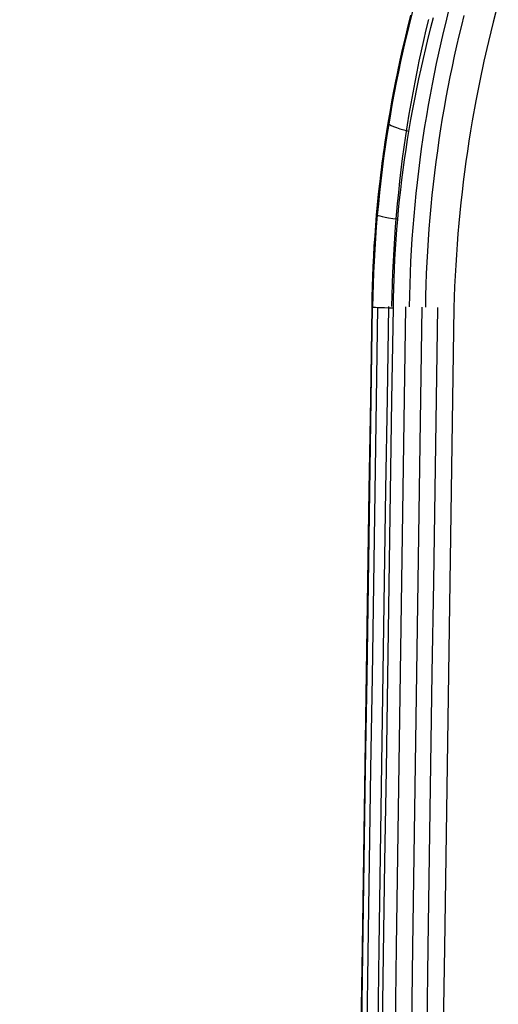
# Model space of a CAD drawing. Extents: x -19 to 1160, y -2382 to -1354.
# Tile 58 of 69: x 514 to 524, y -1393 to -1373. Entities that reach past the tile are written whole.
import ezdxf

# ---------------------------------------------------------------- set-up
doc = ezdxf.new("R2010")
doc.units = 0
doc.layers.add('1', color=7, linetype='CONTINUOUS')

msp = doc.modelspace()

# ---------------------------------------------------------------- linework, layer by layer
at = {"layer": '1', "color": 7}
msp.add_line((521.3348724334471, -1379.104664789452, 36.18600058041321), (521.3377495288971, -1379.10471398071, 44.97968577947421), dxfattribs=at)
at = {"layer": '1', "color": 7, "extrusion": (0.1571765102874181, 0.9795569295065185, 0.125553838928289)}
msp.add_lwpolyline([(-732.9829994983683, 196.2655293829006), (-732.9840644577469, 196.2380356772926), (-732.9859928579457, 196.210541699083), (-732.9887672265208, 196.1830708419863), (-732.9923700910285, 196.1556464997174), (-732.9967839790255, 196.1282920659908), (-733.001991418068, 196.1010309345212), (-733.0079749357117, 196.0738864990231), (-733.0147170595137, 196.0468821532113), (-733.0222003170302, 196.0200412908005), (-733.0304072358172, 195.9933873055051), (-733.0393203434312, 195.9669435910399), (-733.0489221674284, 195.9407335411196), (-733.0591952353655, 195.9147805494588), (-733.0701220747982, 195.8891080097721), (-733.0816852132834, 195.8637393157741), (-733.0938671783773, 195.8386978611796), (-733.1066504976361, 195.8140070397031), (-733.120017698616, 195.7896902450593), (-733.1339513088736, 195.7657708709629), (-733.1484338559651, 195.7422723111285), (-733.1634478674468, 195.7192179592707), (-733.1789758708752, 195.6966312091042), (-733.1950003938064, 195.6745354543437), (-733.2115039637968, 195.6529540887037), (-733.2284691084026, 195.6319105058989), (-733.2458783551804, 195.611428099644), (-733.2637142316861, 195.5915302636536), (-733.2819592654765, 195.5722403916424), (-733.3005959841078, 195.553581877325), (-733.3196069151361, 195.535578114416), (-733.3389745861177, 195.5182524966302), (-733.3586815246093, 195.5016284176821), (-733.3793927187, 195.4851957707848), (-733.4004104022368, 195.4695239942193), (-733.4216970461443, 195.4545989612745), (-733.4432151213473, 195.4404065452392), (-733.4649270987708, 195.4269326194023), (-733.4867954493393, 195.4141630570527), (-733.5087826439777, 195.4020837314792), (-733.5308511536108, 195.3906805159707), (-733.5529634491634, 195.379939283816), (-733.5750820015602, 195.3698459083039), (-733.597169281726, 195.3603862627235), (-733.6191877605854, 195.3515462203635), (-733.6410999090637, 195.3433116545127), (-733.662868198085, 195.3356684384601), (-733.6844550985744, 195.3286024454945), (-733.7058230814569, 195.3220995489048), (-733.7269443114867, 195.316145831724), (-733.7478297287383, 195.310728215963), (-733.7684999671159, 195.3058338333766), (-733.7889756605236, 195.3014498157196), (-733.8092774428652, 195.297563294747), (-733.8294259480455, 195.2941614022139), (-733.849441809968, 195.2912312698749), (-733.869345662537, 195.2887600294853), (-733.8891581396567, 195.2867348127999), (-733.9088998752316, 195.2851427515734), (-733.9285915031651, 195.283970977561), (-733.9482536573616, 195.2832066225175), (-733.9679069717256, 195.2828368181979), (-733.9875720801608, 195.2828486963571), (-734.0072696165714, 195.28322938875), (-734.0270202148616, 195.2839660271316), (-734.0638298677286, 195.2862579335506), (-734.1008660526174, 195.2898131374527), (-734.1194606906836, 195.2920905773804), (-734.1381018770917, 195.2947151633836), (-734.1567862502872, 195.2976973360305), (-734.1755104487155, 195.3010475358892), (-734.194271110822, 195.3047762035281), (-734.2130648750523, 195.3088937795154), (-734.2318883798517, 195.3134107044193), (-734.2507382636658, 195.318337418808), (-734.26961116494, 195.3236843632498), (-734.28850372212, 195.3294619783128), (-734.3074125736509, 195.3356807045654), (-734.3263343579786, 195.3423509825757), (-734.3452657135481, 195.349483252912), (-734.364203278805, 195.3570879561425), (-734.3831436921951, 195.3651755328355), (-734.4020835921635, 195.3737564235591), (-734.4210196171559, 195.3828410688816), (-734.4399484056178, 195.3924399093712), (-734.4588665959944, 195.4025633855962), (-734.4777708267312, 195.4132219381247), (-734.4966577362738, 195.4244260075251), (-734.5155239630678, 195.4361860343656), (-734.5343661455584, 195.4485124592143), (-734.5531809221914, 195.4614157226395), (-734.5719649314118, 195.4749062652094), (-734.5907148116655, 195.4889945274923), (-734.6094272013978, 195.5036909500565), (-734.6280987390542, 195.51900597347)], dxfattribs=at)
at = {"layer": '1', "color": 7, "extrusion": (0.08685994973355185, 0.9937717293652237, 0.06980758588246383)}
msp.add_lwpolyline([(-639.3728987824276, 128.7636281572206), (-639.3739685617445, 128.7358692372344), (-639.3759251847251, 128.7081111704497), (-639.3787503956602, 128.6803778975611), (-639.3824259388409, 128.6526933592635), (-639.3869335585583, 128.6250814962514), (-639.3922549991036, 128.5975662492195), (-639.3983720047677, 128.5701715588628), (-639.4052663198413, 128.5429213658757), (-639.4129196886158, 128.5158396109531), (-639.4213138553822, 128.4889502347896), (-639.4304305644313, 128.46227717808), (-639.4402515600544, 128.4358443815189), (-639.4507585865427, 128.4096757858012), (-639.4619333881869, 128.3837953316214), (-639.4737577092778, 128.3582269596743), (-639.486213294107, 128.3329946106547), (-639.4992818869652, 128.3081222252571), (-639.5129452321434, 128.2836337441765), (-639.527185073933, 128.2595531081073), (-639.5419831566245, 128.2359042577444), (-639.5573212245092, 128.2127111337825), (-639.5731810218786, 128.1899976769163), (-639.5895442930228, 128.1677878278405), (-639.6063927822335, 128.1461055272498), (-639.6237082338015, 128.124974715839), (-639.6414723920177, 128.1044193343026), (-639.6596670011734, 128.0844633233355), (-639.6782738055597, 128.0651306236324), (-639.6972745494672, 128.0464451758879), (-639.7166509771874, 128.0284309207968), (-639.7363848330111, 128.0111117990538), (-639.7564578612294, 127.9945117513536), (-639.7773307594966, 127.9782853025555), (-639.7985024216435, 127.9628226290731), (-639.8199354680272, 127.9481092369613), (-639.8415925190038, 127.934130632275), (-639.8634361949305, 127.9208723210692), (-639.8854291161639, 127.9083198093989), (-639.9075339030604, 127.8964586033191), (-639.929713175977, 127.8852742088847), (-639.95192955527, 127.8747521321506), (-639.9741456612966, 127.8648778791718), (-639.996324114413, 127.8556369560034), (-640.0184275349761, 127.8470148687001), (-640.0404185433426, 127.838997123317), (-640.0622597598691, 127.831569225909), (-640.0839138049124, 127.8247166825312), (-640.1053432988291, 127.8184249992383), (-640.1265205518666, 127.8126799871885), (-640.1474566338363, 127.8074686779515), (-640.1681723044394, 127.8027784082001), (-640.1886883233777, 127.7985965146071), (-640.2090254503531, 127.7949103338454), (-640.2292044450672, 127.7917072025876), (-640.2492460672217, 127.7889744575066), (-640.2691710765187, 127.7866994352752), (-640.2890002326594, 127.7848694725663), (-640.3087542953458, 127.7834719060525), (-640.3284540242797, 127.7824940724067), (-640.3481201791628, 127.7819233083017), (-640.3677735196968, 127.7817469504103), (-640.3874348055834, 127.7819523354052), (-640.4071247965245, 127.7825267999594), (-640.4268642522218, 127.7834576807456), (-640.4630306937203, 127.7860572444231), (-640.4994042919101, 127.7898790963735), (-640.517660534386, 127.7922731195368), (-640.5359586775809, 127.7950024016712), (-640.5542954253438, 127.798076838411), (-640.572667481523, 127.8015063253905), (-640.5910715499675, 127.805300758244), (-640.6095043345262, 127.8094700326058), (-640.6279625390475, 127.8140240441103), (-640.6464428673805, 127.8189726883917), (-640.6649420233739, 127.8243258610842), (-640.6834567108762, 127.8300934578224), (-640.7019836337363, 127.8362853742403), (-640.7205194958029, 127.8429115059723), (-640.7390610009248, 127.8499817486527), (-640.7576048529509, 127.8575059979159), (-640.7761477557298, 127.8654941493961), (-640.7946864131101, 127.8739560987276), (-640.813217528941, 127.8829017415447), (-640.8317378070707, 127.8923409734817), (-640.8502439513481, 127.902283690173), (-640.8687326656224, 127.9127397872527), (-640.8872006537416, 127.9237191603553), (-640.9056446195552, 127.935231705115), (-640.9240612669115, 127.9472873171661), (-640.9424472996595, 127.959895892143), (-640.9607994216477, 127.9730673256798), (-640.9791143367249, 127.986811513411), (-640.99738874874, 128.0011383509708), (-641.0156193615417, 128.0160577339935)], dxfattribs=at)
at = {"layer": '1', "color": 7, "extrusion": (0.0509892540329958, 0.9978552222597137, 0.04104937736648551)}
msp.add_lwpolyline([(-591.0198000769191, 91.5762865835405), (-591.0206921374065, 91.54827468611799), (-591.0224931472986, 91.52025911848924), (-591.0251842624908, 91.49226444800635), (-591.0287466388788, 91.46431524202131), (-591.0331614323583, 91.43643606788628), (-591.0384097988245, 91.40865149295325), (-591.0444728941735, 91.3809860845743), (-591.0513318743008, 91.35346441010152), (-591.0589678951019, 91.32611103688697), (-591.0673621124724, 91.29895053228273), (-591.0764956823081, 91.2720074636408), (-591.0863497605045, 91.24530639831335), (-591.0969055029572, 91.21887190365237), (-591.1081440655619, 91.19272854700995), (-591.1200466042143, 91.16690089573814), (-591.1325942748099, 91.14141351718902), (-591.1457682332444, 91.11629097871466), (-591.1595496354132, 91.09155784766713), (-591.1739196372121, 91.06723869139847), (-591.1888593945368, 91.04335807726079), (-591.2043500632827, 91.01994057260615), (-591.2203727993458, 90.99701074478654), (-591.2369087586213, 90.9745931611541), (-591.2539390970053, 90.9527123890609), (-591.2714449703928, 90.93139299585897), (-591.28940753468, 90.91065954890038), (-591.3078079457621, 90.89053661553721), (-591.3266273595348, 90.87104876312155), (-591.3458469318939, 90.85222055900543), (-591.365447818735, 90.83407657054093), (-591.3854111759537, 90.8166413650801), (-591.4057181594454, 90.79993950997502), (-591.4266367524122, 90.78377211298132), (-591.4478519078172, 90.76836931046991), (-591.4693262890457, 90.75371650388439), (-591.4910225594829, 90.7397990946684), (-591.5129033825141, 90.72660248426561), (-591.5349314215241, 90.7141120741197), (-591.5570693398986, 90.70231326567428), (-591.5792798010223, 90.69119146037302), (-591.6015254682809, 90.68073205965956), (-591.6237690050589, 90.67092046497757), (-591.6459730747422, 90.66174207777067), (-591.6681003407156, 90.65318229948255), (-591.6901134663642, 90.64522653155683), (-591.7119751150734, 90.6378601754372), (-591.7336479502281, 90.63106863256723), (-591.755094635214, 90.62483730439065), (-591.7762875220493, 90.6191519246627), (-591.7972377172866, 90.61399955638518), (-591.8179660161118, 90.60936759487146), (-591.8384932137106, 90.60524343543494), (-591.8588401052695, 90.60161447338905), (-591.8790274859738, 90.59846810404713), (-591.8990761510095, 90.59579172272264), (-591.9190068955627, 90.59357272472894), (-591.9388405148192, 90.59179850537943), (-591.958597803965, 90.59045645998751), (-591.9782995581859, 90.5895339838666), (-591.9979665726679, 90.58901847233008), (-592.0176196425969, 90.58889732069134), (-592.0372795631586, 90.5891579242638), (-592.0569671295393, 90.58978767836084), (-592.0767031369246, 90.59077397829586), (-592.1123116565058, 90.59342524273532), (-592.1481180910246, 90.59726143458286), (-592.1840970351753, 90.6023581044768), (-592.2021432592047, 90.60540272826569), (-592.2202230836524, 90.60879080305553), (-592.2383333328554, 90.61253177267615), (-592.2564708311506, 90.61663508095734), (-592.2746324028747, 90.62111017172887), (-592.2928148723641, 90.62596648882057), (-592.3110150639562, 90.6312134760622), (-592.3292298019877, 90.63686057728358), (-592.3474559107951, 90.6429172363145), (-592.3656902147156, 90.64939289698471), (-592.3839295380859, 90.65629700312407), (-592.4021707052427, 90.6636389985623), (-592.4204105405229, 90.67142832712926), (-592.4386458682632, 90.6796744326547), (-592.4568735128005, 90.68838675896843), (-592.4750902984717, 90.69757474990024), (-592.4932930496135, 90.70724784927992), (-592.5114785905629, 90.71741550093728), (-592.5296437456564, 90.72808714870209), (-592.547785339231, 90.73927223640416), (-592.5659001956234, 90.75098020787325), (-592.5839851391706, 90.76322050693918), (-592.6020369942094, 90.77600257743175), (-592.6200525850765, 90.78933586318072), (-592.6380287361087, 90.80322980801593), (-592.655962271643, 90.81769385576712)], dxfattribs=at)
at = {"layer": '1', "color": 7, "extrusion": (0.02375925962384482, 0.9992516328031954, 0.03052330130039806)}
msp.add_lwpolyline([(-553.9693472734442, 77.87381899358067), (-553.9477654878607, 77.86802315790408), (-553.9276733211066, 77.86202586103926), (-553.9090707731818, 77.85582710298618), (-553.9003281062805, 77.85265217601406), (-553.8919578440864, 77.84942688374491), (-553.8839599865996, 77.84615122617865), (-553.8763345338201, 77.84282520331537), (-553.8690814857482, 77.83944881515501), (-553.8622008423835, 77.8360220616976), (-553.855692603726, 77.83254494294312), (-553.849556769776, 77.8290174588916), (-553.8466285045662, 77.82723482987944), (-553.8437933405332, 77.825439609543), (-553.8410512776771, 77.82363179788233), (-553.8384023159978, 77.82181139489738), (-553.8358464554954, 77.81997840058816), (-553.8333836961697, 77.81813281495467), (-553.8310140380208, 77.81627463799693), (-553.828737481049, 77.81440386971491), (-553.8265540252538, 77.81252051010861), (-553.8244636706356, 77.81062455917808), (-553.8224664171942, 77.80871601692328), (-553.8205622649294, 77.8067948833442), (-553.8187512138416, 77.80486115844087), (-553.8170332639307, 77.80291484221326), (-553.8154084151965, 77.8009559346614), (-553.8138766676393, 77.79898443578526), (-553.8124380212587, 77.79700034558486), (-553.8117536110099, 77.79600357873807), (-553.8110924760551, 77.7950036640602), (-553.8104546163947, 77.79400060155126), (-553.8098400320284, 77.79299439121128), (-553.8092487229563, 77.79198503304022), (-553.8086806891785, 77.7909725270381), (-553.8081359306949, 77.78995687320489), (-553.8076144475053, 77.78893807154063), (-553.8071162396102, 77.78791612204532), (-553.8066413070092, 77.78689102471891), (-553.8061896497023, 77.78586277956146), (-553.8057612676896, 77.78483138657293), (-553.8053561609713, 77.78379684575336), (-553.804974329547, 77.78275915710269), (-553.804615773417, 77.78171832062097), (-553.8042804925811, 77.78067433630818), (-553.8039684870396, 77.77962720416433), (-553.8036797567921, 77.7785769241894), (-553.803414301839, 77.7775234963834), (-553.80317212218, 77.77646692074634), (-553.8029532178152, 77.77540719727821), (-553.8027575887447, 77.77434432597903), (-553.8025852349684, 77.7732783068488), (-553.8024361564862, 77.77220913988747), (-553.8023103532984, 77.77113682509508), (-553.8022078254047, 77.77006136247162), (-553.8021285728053, 77.76898275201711), (-553.8020725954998, 77.76790099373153), (-553.8020398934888, 77.76681608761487), (-553.8020304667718, 77.76572803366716), (-553.8020443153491, 77.76463683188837), (-553.8020814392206, 77.76354248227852), (-553.8021418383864, 77.7624449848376), (-553.8022255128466, 77.76134433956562), (-553.8023324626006, 77.76024054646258), (-553.8024626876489, 77.75913360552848), (-553.8026161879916, 77.7580235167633), (-553.8027929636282, 77.75691028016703), (-553.8029930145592, 77.75579389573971), (-553.8032163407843, 77.75467436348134), (-553.8034629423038, 77.75355168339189), (-553.8037328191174, 77.75242585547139), (-553.8040259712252, 77.7512968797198), (-553.8043423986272, 77.75016475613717), (-553.8046821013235, 77.74902948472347), (-553.8050450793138, 77.74789106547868), (-553.8058408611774, 77.74560478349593), (-553.8067297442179, 77.74330591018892), (-553.807711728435, 77.74099444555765), (-553.8087868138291, 77.7386703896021), (-553.8099550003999, 77.73633374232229), (-553.8112162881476, 77.7339845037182), (-553.812570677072, 77.73162267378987), (-553.8140181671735, 77.72924825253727), (-553.8155587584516, 77.72686123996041), (-553.8171924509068, 77.72446163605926), (-553.8189192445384, 77.72204944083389), (-553.8207391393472, 77.71962465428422), (-553.8226521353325, 77.7171872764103), (-553.8246582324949, 77.71473730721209), (-553.826757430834, 77.71227474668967), (-553.8289497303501, 77.70979959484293), (-553.8336136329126, 77.7048115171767), (-553.8386499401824, 77.6997730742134), (-553.8440586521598, 77.69468426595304), (-553.8498397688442, 77.68954509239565), (-553.855993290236, 77.68435555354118), (-553.862519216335, 77.67911564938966), (-553.8694175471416, 77.67382537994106), (-553.8766882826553, 77.66848474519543), (-553.8843314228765, 77.66309374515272), (-553.8923469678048, 77.65765237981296), (-553.9094952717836, 77.64661855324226), (-553.928133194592, 77.63538326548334), (-553.9482607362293, 77.62394651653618), (-553.9698778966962, 77.61230830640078), (-553.992984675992, 77.60046863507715), (-554.0175810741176, 77.58842750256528), (-554.0713656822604, 77.56368639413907), (-554.131134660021, 77.5381359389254), (-554.1968880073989, 77.51177613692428), (-554.2686257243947, 77.48460698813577), (-554.4300542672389, 77.42784065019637), (-554.6154202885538, 77.36783692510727), (-554.8247237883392, 77.3045958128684), (-555.057964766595, 77.23811731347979), (-555.3151432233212, 77.16840142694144), (-555.5962591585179, 77.09544815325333)], dxfattribs=at)
at = {"layer": '1', "color": 7}
for points in [[(523.8459817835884, -1373.057048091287, 36.13082206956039), (523.745048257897, -1373.440277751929, 36.05137571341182), (523.6498612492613, -1373.826643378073, 35.97604369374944), (523.5604790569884, -1374.216111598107, 35.904907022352), (523.4769599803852, -1374.608649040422, 35.83804671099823), (523.399362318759, -1375.004222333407, 35.77554377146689), (523.3277443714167, -1375.402798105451, 35.7174792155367), (523.2941960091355, -1375.603201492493, 35.69013664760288), (523.2621644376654, -1375.804342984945, 35.66393405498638), (523.2316569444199, -1376.006218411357, 35.63888156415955), (523.2026808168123, -1376.208823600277, 35.6149893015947), (523.1752433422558, -1376.412154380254, 35.5922673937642), (523.149351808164, -1376.616206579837, 35.57072596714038), (523.1250135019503, -1376.820976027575, 35.55037514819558), (523.102235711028, -1377.026458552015, 35.53122506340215), (523.0810257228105, -1377.232649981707, 35.51328583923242), (523.0613908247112, -1377.4395461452, 35.49656760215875), (523.0433383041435, -1377.647142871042, 35.48108047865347), (523.0268754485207, -1377.855435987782, 35.46683459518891), (523.0120095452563, -1378.064421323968, 35.45384007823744), (522.9987478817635, -1378.27409470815, 35.44210705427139), (522.9870977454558, -1378.484451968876, 35.4316456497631), (522.9770664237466, -1378.695488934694, 35.42246599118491), (522.9686612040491, -1378.907201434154, 35.41457820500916), (522.961889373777, -1379.119585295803, 35.40799241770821)], [(521.3377495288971, -1379.10471398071, 44.97968577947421), (521.340400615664, -1378.903881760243, 44.98029835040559), (521.3448361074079, -1378.702374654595, 44.98228124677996), (521.3510626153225, -1378.500215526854, 44.98563066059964), (521.3590867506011, -1378.297427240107, 44.99034278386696), (521.3689151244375, -1378.09403265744, 44.99641380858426), (521.3805543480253, -1377.89005464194, 45.00383992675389), (521.3940110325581, -1377.685516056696, 45.01261733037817), (521.4092917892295, -1377.480439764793, 45.02274221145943), (521.4264032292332, -1377.274848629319, 45.03421076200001), (521.4453519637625, -1377.068765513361, 45.04701917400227), (521.4661446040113, -1376.862213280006, 45.0611636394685), (521.4887877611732, -1376.65521479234, 45.07664035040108), (521.5132880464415, -1376.447792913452, 45.09344549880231), (521.5396520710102, -1376.239970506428, 45.11157527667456), (521.5678864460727, -1376.031770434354, 45.13102587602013), (521.5979977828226, -1375.823215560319, 45.15179348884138), (521.6299926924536, -1375.61432874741, 45.17387430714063), (521.6638777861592, -1375.405132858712, 45.19726452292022), (521.6996596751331, -1375.195650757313, 45.22196032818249), (521.7373449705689, -1374.985905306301, 45.24795791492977), (521.77694028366, -1374.775919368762, 45.2752534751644), (521.8184522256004, -1374.565715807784, 45.30384320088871), (521.8618874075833, -1374.355317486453, 45.33372328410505), (521.9072524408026, -1374.144747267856, 45.36488991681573), (521.9545539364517, -1373.934028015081, 45.39733929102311), (522.0037985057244, -1373.723182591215, 45.43106759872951), (522.0549927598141, -1373.512233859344, 45.46607103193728), (522.1081433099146, -1373.301204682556, 45.50234578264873)], [(521.3512431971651, -1379.106749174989, 45.15057928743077), (521.3557770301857, -1378.877847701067, 45.15389370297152), (521.3623959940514, -1378.64899107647, 45.15871591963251), (521.3710981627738, -1378.420214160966, 45.16504342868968), (521.3818816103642, -1378.191551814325, 45.1728737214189), (521.3947444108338, -1377.963038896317, 45.18220428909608), (521.4096846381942, -1377.73471026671, 45.19303262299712), (521.4267003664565, -1377.506600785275, 45.20535621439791), (521.4457896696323, -1377.27874531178, 45.21917255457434), (521.4669511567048, -1377.051173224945, 45.23447952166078), (521.4901824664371, -1376.823924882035, 45.25127429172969), (521.5154816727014, -1376.597035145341, 45.26955435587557), (521.5428468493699, -1376.370538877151, 45.28931720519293), (521.5722760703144, -1376.144470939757, 45.31056033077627), (521.6037674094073, -1375.918866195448, 45.33328122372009), (521.6373189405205, -1375.693759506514, 45.3574773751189), (521.6729287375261, -1375.469185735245, 45.38314627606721), (521.7080056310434, -1375.260165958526, 45.40841945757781), (521.7448611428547, -1375.051655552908, 45.43495889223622), (521.7834838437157, -1374.843669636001, 45.46275098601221), (521.8238623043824, -1374.636223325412, 45.49178214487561), (521.865985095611, -1374.42933173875, 45.52203877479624), (521.9098407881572, -1374.223009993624, 45.55350728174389), (521.9554179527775, -1374.017273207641, 45.58617407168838), (522.0027051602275, -1373.812136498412, 45.62002555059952), (522.0516909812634, -1373.607614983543, 45.65504812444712), (522.1023639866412, -1373.403723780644, 45.69122819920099), (522.154712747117, -1373.200478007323, 45.72855218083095)], [(522.8503518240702, -1373.233179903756, 35.85334875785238), (522.7992692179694, -1373.437127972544, 35.8123392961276), (522.749828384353, -1373.641760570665, 35.77258821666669), (522.7020417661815, -1373.847062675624, 35.73411188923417), (522.6559218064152, -1374.053019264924, 35.69692668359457), (522.6114809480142, -1374.259615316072, 35.66104896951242), (522.5687316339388, -1374.46683580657, 35.62649511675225), (522.5276863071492, -1374.674665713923, 35.59328149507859), (522.4883574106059, -1374.883090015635, 35.56142447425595), (522.4507573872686, -1375.09209368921, 35.53094042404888), (522.4148986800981, -1375.301661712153, 35.5018457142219), (522.3807937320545, -1375.511779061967, 35.47415671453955), (522.3468189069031, -1375.733402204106, 35.44655967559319), (522.3148009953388, -1375.955580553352, 35.42053957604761), (522.2847421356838, -1376.178277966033, 35.39609944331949), (522.2566444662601, -1376.401458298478, 35.37324230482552), (522.2305101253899, -1376.625085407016, 35.35197118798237), (522.2063412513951, -1376.849123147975, 35.33228912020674), (522.184139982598, -1377.073535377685, 35.3141991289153), (522.1639084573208, -1377.298285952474, 35.29770424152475), (522.1456488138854, -1377.523338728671, 35.28280748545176), (522.129363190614, -1377.748657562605, 35.26951188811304), (522.1150537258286, -1377.974206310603, 35.25782047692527), (522.1027225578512, -1378.199948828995, 35.24773627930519), (522.0924195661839, -1378.424697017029, 35.23930143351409), (522.0840789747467, -1378.649565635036, 35.23246343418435), (522.0777028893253, -1378.874519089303, 35.22722526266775), (522.0732934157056, -1379.099521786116, 35.22358990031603)], [(521.3348724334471, -1379.104664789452, 36.18600058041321), (521.338341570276, -1378.905341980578, 36.18613775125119), (521.3434733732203, -1378.705415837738, 36.18784764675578), (521.3502775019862, -1378.504905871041, 36.19112452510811), (521.3587636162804, -1378.303831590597, 36.19596264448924), (521.3689413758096, -1378.102212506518, 36.20235626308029), (521.3808204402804, -1377.900068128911, 36.21029963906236), (521.3944104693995, -1377.697417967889, 36.21978703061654), (521.4097211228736, -1377.49428153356, 36.23081269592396), (521.4267620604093, -1377.290678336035, 36.24337089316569), (521.4455429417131, -1377.086627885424, 36.25745588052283), (521.4660734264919, -1376.882149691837, 36.2730619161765), (521.488363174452, -1376.677263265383, 36.29018325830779), (521.5124218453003, -1376.471988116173, 36.3088141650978), (521.5382590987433, -1376.266343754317, 36.32894889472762), (521.5658845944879, -1376.060349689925, 36.35058170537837), (521.5953079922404, -1375.854025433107, 36.37370685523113), (521.6265389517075, -1375.647390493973, 36.39831860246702), (521.659587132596, -1375.440464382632, 36.42441120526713), (521.6944621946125, -1375.233266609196, 36.45197892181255), (521.7311737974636, -1375.025816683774, 36.48101601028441), (521.769731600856, -1374.818134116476, 36.51151672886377), (521.8101452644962, -1374.610238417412, 36.54347533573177), (521.8524244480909, -1374.402149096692, 36.57688608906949), (521.8965788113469, -1374.193885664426, 36.61174324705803), (521.9426180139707, -1373.985467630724, 36.64804106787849), (521.9905517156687, -1373.776914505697, 36.68577380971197), (522.0403895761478, -1373.568245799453, 36.72493573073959), (522.0921412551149, -1373.359481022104, 36.76552108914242)], [(522.4573134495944, -1373.387988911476, 35.99506816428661), (522.4073609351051, -1373.594208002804, 35.954779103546), (522.3590784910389, -1373.801108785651, 35.9157807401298), (522.3124788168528, -1374.008676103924, 35.87808979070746), (522.2675746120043, -1374.216894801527, 35.8417229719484), (522.2243785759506, -1374.425749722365, 35.80669700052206), (522.1829034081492, -1374.635225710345, 35.77302859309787), (522.1431618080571, -1374.84530760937, 35.74073446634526), (522.1051664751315, -1375.055980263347, 35.70983133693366), (522.0689301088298, -1375.267228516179, 35.68033592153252), (522.0344654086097, -1375.479037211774, 35.65226493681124), (522.0001316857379, -1375.702451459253, 35.62428657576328), (521.9677750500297, -1375.926432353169, 35.59790636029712), (521.9373977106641, -1376.150943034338, 35.57312742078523), (521.9090018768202, -1376.375946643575, 35.54995288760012), (521.8825897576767, -1376.601406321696, 35.52838589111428), (521.8581635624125, -1376.827285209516, 35.5084295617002), (521.8357255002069, -1377.05354644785, 35.49008702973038), (521.8152777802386, -1377.280153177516, 35.4733614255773), (521.7968226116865, -1377.507068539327, 35.45825587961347), (521.7803622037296, -1377.734255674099, 35.44477352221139), (521.7658987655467, -1377.961677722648, 35.43291748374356), (521.7534345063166, -1378.189297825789, 35.42269089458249), (521.7430238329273, -1378.415822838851, 35.41413978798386), (521.734594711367, -1378.642471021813, 35.40720638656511), (521.7281493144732, -1378.869206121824, 35.40189376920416), (521.7236898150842, -1379.09599188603, 35.39820501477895)], [(522.5511810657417, -1373.351921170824, 46.355337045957), (522.4978519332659, -1373.554531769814, 46.31748638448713), (522.4464264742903, -1373.757074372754, 46.28091471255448), (522.396897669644, -1373.959526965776, 46.24562548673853), (522.3492585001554, -1374.161867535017, 46.21162216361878), (522.3035019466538, -1374.364074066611, 46.17890819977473), (522.2596209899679, -1374.566124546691, 46.14748705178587), (522.2176086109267, -1374.767996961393, 46.11736217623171), (522.1774577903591, -1374.969669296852, 46.08853702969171), (522.1391615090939, -1375.171119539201, 46.06101506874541), (522.10271274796, -1375.372325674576, 46.03479974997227), (522.0681044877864, -1375.57326568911, 46.00989452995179), (522.0353297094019, -1375.773917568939, 45.98630286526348), (522.0043813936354, -1375.974259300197, 45.96402821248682), (521.9752525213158, -1376.174268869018, 45.9430740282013), (521.9479360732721, -1376.373924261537, 45.92344376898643), (521.922425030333, -1376.573203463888, 45.90514089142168), (521.8987123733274, -1376.772084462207, 45.88816885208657), (521.8767910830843, -1376.970545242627, 45.87253110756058), (521.8566541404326, -1377.168563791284, 45.8582311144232), (521.8382945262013, -1377.366118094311, 45.84527232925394), (521.821705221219, -1377.563186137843, 45.83365820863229), (521.8068792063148, -1377.759745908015, 45.82339220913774), (521.7938094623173, -1377.955775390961, 45.81447778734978), (521.7824889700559, -1378.151252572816, 45.80691839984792), (521.7729107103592, -1378.346155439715, 45.80071750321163), (521.765067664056, -1378.540461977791, 45.79587855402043), (521.7589528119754, -1378.73415017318, 45.79240500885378), (521.7545591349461, -1378.927198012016, 45.79030032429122), (521.7518796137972, -1379.119583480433, 45.78956795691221)], [(523.1627137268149, -1373.304676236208, 35.80931058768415), (523.112225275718, -1373.50640500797, 35.76896378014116), (523.0633614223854, -1373.708800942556, 35.72985699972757), (523.0161342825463, -1373.91184920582, 35.69200617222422), (522.9705559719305, -1374.115534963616, 35.65542722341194), (522.9266386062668, -1374.319843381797, 35.62013607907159), (522.884394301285, -1374.52475962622, 35.58614866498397), (522.8438351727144, -1374.730268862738, 35.55348090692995), (522.8049733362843, -1374.936356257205, 35.52214873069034), (522.7678209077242, -1375.143006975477, 35.49216806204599), (522.7323900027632, -1375.350206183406, 35.46355482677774), (522.6986927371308, -1375.557939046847, 35.4363249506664), (522.6651247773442, -1375.777037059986, 35.40918637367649), (522.6334910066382, -1375.996674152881, 35.38359936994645), (522.6037934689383, -1376.216815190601, 35.35956682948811), (522.5760342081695, -1376.437425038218, 35.33709164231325), (522.5502152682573, -1376.658468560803, 35.31617669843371), (522.526338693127, -1376.879910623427, 35.29682488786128), (522.5044065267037, -1377.101716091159, 35.27903910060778), (522.4844208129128, -1377.32384982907, 35.26282222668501), (522.4663835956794, -1377.546276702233, 35.24817715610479), (522.4502969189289, -1377.768961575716, 35.23510677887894), (522.4361628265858, -1377.99186931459, 35.22361398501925), (522.4239833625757, -1378.214964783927, 35.21370166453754), (522.4137978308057, -1378.437313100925, 35.20540308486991), (522.4055552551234, -1378.659778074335, 35.19867799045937), (522.3992576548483, -1378.882324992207, 35.19352923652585), (522.3949070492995, -1379.104919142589, 35.18995967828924)]]:
    msp.add_polyline3d(points, dxfattribs=at)
at = {"layer": '1', "color": 7, "extrusion": (0.1602126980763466, 0.9804887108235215, 0.1139024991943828)}
msp.add_arc((-737.6557543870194, 189.9325098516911, -1259.884127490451), 1.015073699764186, 359.94456389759, 54.09777455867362, dxfattribs=at)
at = {"layer": '1', "color": 7, "extrusion": (0.08829707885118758, 0.9940910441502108, 0.06313970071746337)}
msp.add_arc((-642.255543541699, 128.6528846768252, -1320.243200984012), 1.015741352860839, 359.8599393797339, 53.37041933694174, dxfattribs=at)
at = {"layer": '1', "color": 7, "extrusion": (0.9998889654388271, -0.01490157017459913, -6.057458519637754e-08)}
msp.add_arc((906.7722280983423, -213890.1228540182, 541.8306859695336), 213947.2299237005, 90.6100554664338, 90.73603994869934, dxfattribs=at)
at = {"layer": '1', "color": 7, "extrusion": (-0.9998890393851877, 0.01489660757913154, 2.573456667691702e-09)}
msp.add_arc((-660.1486636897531, -170023.2056406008, -541.821005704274), 170071.5232024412, 89.15876554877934, 89.31564296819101, dxfattribs=at)
at = {"layer": '1', "color": 7, "extrusion": (-0.999889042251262, 0.0148964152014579, 2.244255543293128e-11)}
msp.add_arc((-905.3212688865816, -213890.0785139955, -541.9364554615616), 213947.6209319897, 89.26434766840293, 89.39033219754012, dxfattribs=at)
at = {"layer": '1', "color": 7, "extrusion": (0.9998860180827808, -0.01506058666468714, 0.001062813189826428)}
msp.add_arc((901.9566078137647, -211430.3213605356, 542.5114250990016), 211487.7501076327, 90.61582460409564, 90.74327469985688, dxfattribs=at)
at = {"layer": '1', "color": 7, "extrusion": (0.9998302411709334, -0.01487266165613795, 0.01087624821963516)}
msp.add_arc((686.6268841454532, -170214.8865450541, 542.4672318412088), 170256.8737981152, 90.69252282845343, 90.8492301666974, dxfattribs=at)
at = {"layer": '1', "color": 7, "extrusion": (0.9998461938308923, -0.01481089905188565, 0.00939286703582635)}
msp.add_arc((682.8334689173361, -170923.9311142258, 542.6795059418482), 170966.417792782, 90.68838776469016, 90.84444433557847, dxfattribs=at)
at = {"layer": '1', "color": 7, "extrusion": (0.9998663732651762, -0.01476998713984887, 0.007005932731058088)}
msp.add_arc((676.762801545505, -171396.1236544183, 542.874442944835), 171439.7406530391, 90.684465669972, 90.84009095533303, dxfattribs=at)
at = {"layer": '1', "color": 7, "extrusion": (0.9998830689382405, -0.01474419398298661, 0.004056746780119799)}
msp.add_arc((669.2763722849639, -171694.3825111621, 543.0497899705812), 171739.534841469, 90.68077837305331, 90.83613145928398, dxfattribs=at)
at = {"layer": '1', "color": 7, "extrusion": (0.9998911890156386, -0.01472017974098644, -0.0009625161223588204)}
msp.add_arc((660.8570354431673, -171952.1142947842, 543.1717927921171), 172000.0500328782, 90.67694823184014, 90.83206533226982, dxfattribs=at)
at = {"layer": '1', "color": 7, "extrusion": (0.01491495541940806, 0.9998311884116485, 0.0107302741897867)}
msp.add_arc((-542.8998431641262, 59.66419472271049, -1370.613531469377), 1.049942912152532, 1.418237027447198, 52.76430359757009, dxfattribs=at)

doc.saveas('drawing.dxf')
